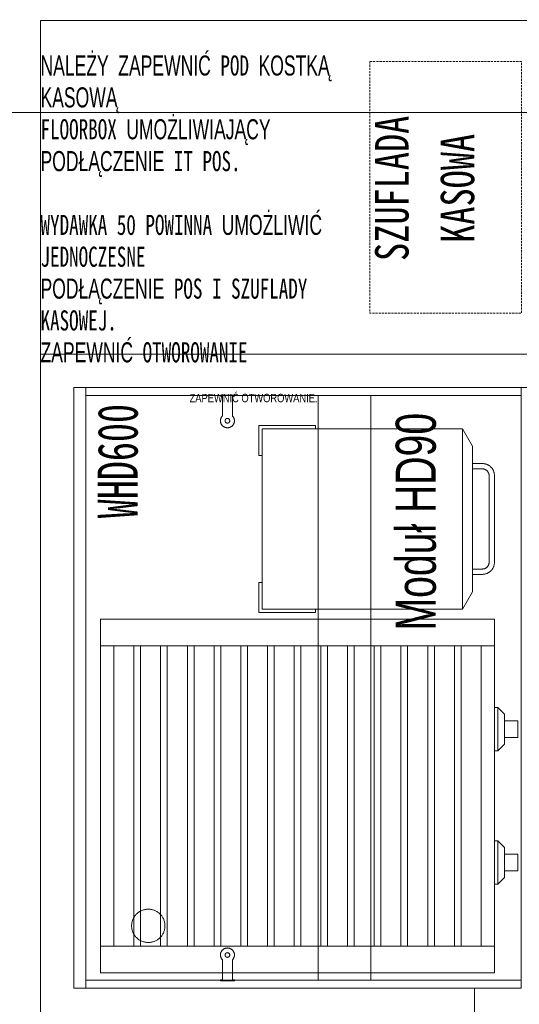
# Model space of a CAD drawing. Header units: millimetres. Extents: x -19278 to 18011, y -32369 to 41467.
# Tile 28 of 64: x -10037 to -9288, y 10281 to 11756. Entities that reach past the tile are written whole.
import ezdxf
from ezdxf.xclip import XClip

# ---------------------------------------------------------------- set-up
doc = ezdxf.new("R2010")
doc.units = ezdxf.units.MM
doc.header["$MEASUREMENT"] = 0
doc.header["$XCLIPFRAME"] = 0
doc.linetypes.add('HIDDEN2', pattern=[4.7625, 3.175, -1.5875])
doc.linetypes.add('Wipeout_Contour', pattern=[1000, 0, -1000])
doc.layers.add('2D - Rysunki i Obrazki', color=7, linetype='Continuous')
doc.layers.add('PT.A.01_1_Okna ArchiCADa', color=7, linetype='Continuous')
for name, color, linetype, lineweight, true_color in [('PT.A.01_1_MEBLE PKN_Nr_pióra__146_Nr_pióra__6', 7, 'Continuous', 18, 0x5eaeff), ('PT.A.01_1_MEBLE PKN_Nr_pióra__181_Nr_pióra__15', 7, 'Continuous', 18, 0x00c400), ('PT.A.01_1_Okna ArchiCADa_Nr_pióra__3_Nr_pióra__24', 7, 'Continuous', 18, 0xff6600), ('PT.A.01_1_Okna ArchiCADa_Nr_pióra__87_Nr_pióra__14', 7, 'Continuous', 18, 0x6a6a6a)]:
    doc.layers.add(name, color=color, linetype=linetype, lineweight=lineweight, true_color=true_color)
for name, color, linetype, lineweight in [('PT.A.01_1_Okna ArchiCADa_Nr_pióra__254', 254, 'Continuous', 18), ('PT.A.01_1_Strefy_Nr_pióra__101_Nr_pióra__252', 252, 'Continuous', 18), ('PT.A.01_1_Strefy_Nr_pióra__60_Nr_pióra__230', 230, 'Continuous', 18), ('PT.A.01_1_Wnętrze - umeblowanie_Nr_pióra__101_Nr_pióra__252', 252, 'Continuous', 18)]:
    doc.layers.add(name, color=color, linetype=linetype, lineweight=lineweight)
doc.styles.add('GENERATED_STYLE_1', font='txt')
doc.styles.add('GENERATED_STYLE_4', font='txt')

# ---------------------------------------------------------------- blocks, each defined once
blk = doc.blocks.new('Rysunek_1_1', base_point=(2114.4, 3072.6))
at = {"layer": 'PT.A.01_1_MEBLE PKN_Nr_pióra__181_Nr_pióra__15', "linetype": 'Continuous'}
for p, q in [((-9736, 11193.7), (-9733, 11193.7)), ((-9736, 11192.2), (-9736, 11193.7)), ((-9736, 11193.7), (-9733, 11193.7)), ((-9736, 11192.2), (-9736, 11193.7)), ((-9733, 11192.2), (-9736, 11192.2)), ((-9733, 11192.2), (-9736, 11192.2)), ((-9733, 11190.7), (-9733, 11193.7)), ((-9733, 11193.7), (-9718, 11193.7)), ((-9733, 11190.7), (-9733, 11193.7)), ((-9733, 11193.7), (-9718, 11193.7)), ((-9733, 11162.5), (-9733, 11190.7)), ((-9733, 11162.5), (-9733, 11190.7)), ((-9718, 11193.7), (-9718, 11190.7)), ((-9718, 11193.7), (-9715, 11193.7)), ((-9718, 11193.7), (-9718, 11190.7)), ((-9718, 11193.7), (-9715, 11193.7)), ((-9715, 11192.2), (-9718, 11192.2)), ((-9715, 11192.2), (-9718, 11192.2)), ((-9718, 11190.7), (-9718, 11162.5)), ((-9718, 11190.7), (-9718, 11162.5)), ((-9715, 11192.2), (-9715, 11193.7)), ((-9715, 11192.2), (-9715, 11193.7)), ((-9915.5, 10818.1), (-9915.5, 10858.1)), ((-9915.5, 10858.1), (-9325.5, 10858.1)), ((-9915.5, 10818.1), (-9915.5, 10858.1)), ((-9915.5, 10858.1), (-9325.5, 10858.1)), ((-9325.5, 10818.1), (-9325.5, 10858.1)), ((-9325.5, 10818.1), (-9325.5, 10858.1)), ((-9325.5, 10818.1), (-9915.5, 10818.1)), ((-9915.5, 10368.1), (-9915.5, 10818.1)), ((-9325.5, 10818.1), (-9915.5, 10818.1)), ((-9915.5, 10368.1), (-9915.5, 10818.1)), ((-9895.5, 10368.1), (-9895.5, 10818.1)), ((-9895.5, 10368.1), (-9895.5, 10818.1)), ((-9865.5, 10818.1), (-9865.5, 10368.1)), ((-9865.5, 10818.1), (-9865.5, 10368.1)), ((-9855.5, 10368.1), (-9855.5, 10818.1)), ((-9855.5, 10368.1), (-9855.5, 10818.1)), ((-9825.5, 10818.1), (-9825.5, 10368.1)), ((-9825.5, 10818.1), (-9825.5, 10368.1)), ((-9815.5, 10368.1), (-9815.5, 10818.1)), ((-9815.5, 10368.1), (-9815.5, 10818.1)), ((-9785.5, 10818.1), (-9785.5, 10368.1)), ((-9785.5, 10818.1), (-9785.5, 10368.1)), ((-9775.5, 10368.1), (-9775.5, 10818.1)), ((-9775.5, 10368.1), (-9775.5, 10818.1)), ((-9745.5, 10818.1), (-9745.5, 10368.1)), ((-9745.5, 10818.1), (-9745.5, 10368.1)), ((-9735.5, 10368.1), (-9735.5, 10818.1)), ((-9735.5, 10368.1), (-9735.5, 10818.1)), ((-9705.5, 10818.1), (-9705.5, 10368.1)), ((-9705.5, 10818.1), (-9705.5, 10368.1)), ((-9695.5, 10368.1), (-9695.5, 10818.1)), ((-9695.5, 10368.1), (-9695.5, 10818.1)), ((-9665.5, 10818.1), (-9665.5, 10368.1)), ((-9665.5, 10818.1), (-9665.5, 10368.1)), ((-9655.5, 10368.1), (-9655.5, 10818.1)), ((-9655.5, 10368.1), (-9655.5, 10818.1)), ((-9625.5, 10818.1), (-9625.5, 10368.1)), ((-9625.5, 10818.1), (-9625.5, 10368.1)), ((-9615.5, 10368.1), (-9615.5, 10818.1)), ((-9615.5, 10368.1), (-9615.5, 10818.1)), ((-9585.5, 10818.1), (-9585.5, 10368.1)), ((-9585.5, 10818.1), (-9585.5, 10368.1)), ((-9575.5, 10368.1), (-9575.5, 10818.1)), ((-9575.5, 10368.1), (-9575.5, 10818.1)), ((-9545.5, 10818.1), (-9545.5, 10368.1)), ((-9545.5, 10818.1), (-9545.5, 10368.1)), ((-9535.5, 10368.1), (-9535.5, 10818.1)), ((-9535.5, 10368.1), (-9535.5, 10818.1)), ((-9505.5, 10818.1), (-9505.5, 10368.1)), ((-9505.5, 10818.1), (-9505.5, 10368.1)), ((-9495.5, 10368.1), (-9495.5, 10818.1)), ((-9495.5, 10368.1), (-9495.5, 10818.1)), ((-9465.5, 10818.1), (-9465.5, 10368.1)), ((-9465.5, 10818.1), (-9465.5, 10368.1)), ((-9455.5, 10368.1), (-9455.5, 10818.1)), ((-9455.5, 10368.1), (-9455.5, 10818.1)), ((-9425.5, 10818.1), (-9425.5, 10368.1)), ((-9425.5, 10818.1), (-9425.5, 10368.1)), ((-9415.5, 10368.1), (-9415.5, 10818.1)), ((-9415.5, 10368.1), (-9415.5, 10818.1)), ((-9385.5, 10818.1), (-9385.5, 10368.1)), ((-9385.5, 10818.1), (-9385.5, 10368.1)), ((-9375.5, 10368.1), (-9375.5, 10818.1)), ((-9375.5, 10368.1), (-9375.5, 10818.1)), ((-9345.5, 10818.1), (-9345.5, 10368.1)), ((-9345.5, 10818.1), (-9345.5, 10368.1)), ((-9325.5, 10818.1), (-9325.5, 10368.1)), ((-9325.5, 10818.1), (-9325.5, 10368.1)), ((-9325.5, 10368.1), (-9915.5, 10368.1)), ((-9915.5, 10368.1), (-9915.5, 10328.1)), ((-9325.5, 10368.1), (-9915.5, 10368.1)), ((-9915.5, 10368.1), (-9915.5, 10328.1)), ((-9865.5, 10368.1), (-9895.5, 10368.1)), ((-9865.5, 10368.1), (-9895.5, 10368.1)), ((-9825.5, 10368.1), (-9855.5, 10368.1)), ((-9825.5, 10368.1), (-9855.5, 10368.1)), ((-9785.5, 10368.1), (-9815.5, 10368.1)), ((-9785.5, 10368.1), (-9815.5, 10368.1)), ((-9745.5, 10368.1), (-9775.5, 10368.1)), ((-9745.5, 10368.1), (-9775.5, 10368.1)), ((-9705.5, 10368.1), (-9735.5, 10368.1)), ((-9705.5, 10368.1), (-9735.5, 10368.1)), ((-9665.5, 10368.1), (-9695.5, 10368.1)), ((-9665.5, 10368.1), (-9695.5, 10368.1)), ((-9625.5, 10368.1), (-9655.5, 10368.1)), ((-9625.5, 10368.1), (-9655.5, 10368.1)), ((-9585.5, 10368.1), (-9615.5, 10368.1)), ((-9585.5, 10368.1), (-9615.5, 10368.1)), ((-9545.5, 10368.1), (-9575.5, 10368.1)), ((-9545.5, 10368.1), (-9575.5, 10368.1)), ((-9505.5, 10368.1), (-9535.5, 10368.1)), ((-9505.5, 10368.1), (-9535.5, 10368.1)), ((-9465.5, 10368.1), (-9495.5, 10368.1)), ((-9465.5, 10368.1), (-9495.5, 10368.1)), ((-9425.5, 10368.1), (-9455.5, 10368.1)), ((-9425.5, 10368.1), (-9455.5, 10368.1)), ((-9385.5, 10368.1), (-9415.5, 10368.1)), ((-9385.5, 10368.1), (-9415.5, 10368.1)), ((-9345.5, 10368.1), (-9375.5, 10368.1)), ((-9345.5, 10368.1), (-9375.5, 10368.1)), ((-9325.5, 10368.1), (-9325.5, 10328.1)), ((-9325.5, 10368.1), (-9325.5, 10328.1)), ((-9733, 10319.2), (-9733, 10347.3)), ((-9733, 10319.2), (-9733, 10347.3)), ((-9718, 10347.3), (-9718, 10319.2)), ((-9718, 10347.3), (-9718, 10319.2)), ((-9915.5, 10328.1), (-9325.5, 10328.1)), ((-9915.5, 10328.1), (-9325.5, 10328.1)), ((-9736, 10317.7), (-9733, 10317.7)), ((-9736, 10317.7), (-9736, 10316.2)), ((-9736, 10317.7), (-9733, 10317.7)), ((-9736, 10317.7), (-9736, 10316.2)), ((-9733, 10316.2), (-9736, 10316.2)), ((-9733, 10316.2), (-9736, 10316.2)), ((-9733, 10316.2), (-9733, 10319.2)), ((-9733, 10316.2), (-9733, 10319.2)), ((-9718, 10316.2), (-9733, 10316.2)), ((-9718, 10316.2), (-9733, 10316.2)), ((-9718, 10319.2), (-9718, 10316.2)), ((-9718, 10319.2), (-9718, 10316.2)), ((-9718, 10317.7), (-9715, 10317.7)), ((-9718, 10317.7), (-9715, 10317.7)), ((-9715, 10316.2), (-9718, 10316.2)), ((-9715, 10316.2), (-9718, 10316.2)), ((-9715, 10317.7), (-9715, 10316.2)), ((-9715, 10317.7), (-9715, 10316.2))]:
    blk.add_line(p, q, dxfattribs=at)
at = {"layer": 'PT.A.01_1_MEBLE PKN_Nr_pióra__181_Nr_pióra__15', "linetype": 'Continuous', "flags": 128}
for points in [[(-10005.5, 11254.9), (-9149.5, 11254.9), (-9149.5, 11204.9), (-9955.5, 11204.9), (-9955.5, 10304.9), (-9355.5, 10304.9), (-9355.5, 9354.9), (-9655.5, 9355), (-9655.5, 10255.1), (-10005.5, 10255)], [(-10005.5, 11254.9), (-9149.5, 11254.9), (-9149.5, 11204.9), (-9955.5, 11204.9), (-9955.5, 10304.9), (-9355.5, 10304.9), (-9355.5, 9354.9), (-9655.5, 9355), (-9655.5, 10255.1), (-10005.5, 10255)], [(-9955.5, 10304.9), (-9955.5, 11204.9), (-9285.5, 11204.9), (-9285.5, 10304.9)], [(-9955.5, 10304.9), (-9955.5, 11204.9), (-9937.5, 11204.9), (-9937.5, 10304.9)], [(-9955.5, 10304.9), (-9955.5, 11204.9), (-9285.5, 11204.9), (-9285.5, 10304.9)], [(-9955.5, 10304.9), (-9955.5, 11204.9), (-9937.5, 11204.9), (-9937.5, 10304.9)], [(-9285.5, 11192.9), (-9285.5, 11204.9), (-9937.5, 11204.9), (-9937.5, 11192.9)], [(-9285.5, 11192.9), (-9285.5, 11204.9), (-9937.5, 11204.9), (-9937.5, 11192.9)], [(-9510.5, 10316.9), (-9510.5, 11192.9), (-9589.6, 11192.9), (-9589.6, 10316.9)], [(-9510.5, 10316.9), (-9510.5, 11192.9), (-9589.6, 11192.9), (-9589.6, 10316.9)], [(-9593.5, 11143.1), (-9593.5, 11148.1), (-9678.5, 11148.1), (-9678.5, 11103.1), (-9673.5, 11103.1), (-9673.5, 11143.1)], [(-9593.5, 11143.1), (-9593.5, 11148.1), (-9678.5, 11148.1), (-9678.5, 11103.1), (-9673.5, 11103.1), (-9673.5, 11143.1)], [(-9673.5, 10873.1), (-9673.5, 11143.1), (-9373.5, 11143.1), (-9373.5, 10873.1)], [(-9673.5, 10873.1), (-9673.5, 11143.1), (-9373.5, 11143.1), (-9373.5, 10873.1)], [(-9593.5, 10873.1), (-9593.5, 10868.1), (-9678.5, 10868.1), (-9678.5, 10913.1), (-9673.5, 10913.1), (-9673.5, 10873.1)], [(-9593.5, 10873.1), (-9593.5, 10868.1), (-9678.5, 10868.1), (-9678.5, 10913.1), (-9673.5, 10913.1), (-9673.5, 10873.1)], [(-9325.5, 10660.6), (-9325.5, 10725.6), (-9320.5, 10725.6), (-9320.5, 10660.6)], [(-9325.5, 10660.6), (-9325.5, 10725.6), (-9320.5, 10725.6), (-9320.5, 10660.6)], [(-9320.5, 10660.6), (-9320.5, 10725.6), (-9310.5, 10715.6), (-9310.5, 10670.6)], [(-9320.5, 10660.6), (-9320.5, 10725.6), (-9310.5, 10715.6), (-9310.5, 10670.6)], [(-9310.5, 10680.6), (-9310.5, 10705.6), (-9290.5, 10705.6), (-9290.5, 10680.6)], [(-9310.5, 10680.6), (-9310.5, 10705.6), (-9290.5, 10705.6), (-9290.5, 10680.6)], [(-9325.5, 10460.6), (-9325.5, 10525.6), (-9320.5, 10525.6), (-9320.5, 10460.6)], [(-9325.5, 10460.6), (-9325.5, 10525.6), (-9320.5, 10525.6), (-9320.5, 10460.6)], [(-9320.5, 10460.6), (-9320.5, 10525.6), (-9310.5, 10515.6), (-9310.5, 10470.6)], [(-9320.5, 10460.6), (-9320.5, 10525.6), (-9310.5, 10515.6), (-9310.5, 10470.6)], [(-9310.5, 10480.6), (-9310.5, 10505.6), (-9290.5, 10505.6), (-9290.5, 10480.6)], [(-9310.5, 10480.6), (-9310.5, 10505.6), (-9290.5, 10505.6), (-9290.5, 10480.6)], [(-9285.5, 10316.9), (-9285.5, 10304.9), (-9937.5, 10304.9), (-9937.5, 10316.9)], [(-9285.5, 10316.9), (-9285.5, 10304.9), (-9937.5, 10304.9), (-9937.5, 10316.9)]]:
    blk.add_lwpolyline(points, close=True, dxfattribs=at)
blk.add_lwpolyline([(-9373.5, 10873.1), (-9358.5, 10899), (-9358.5, 11117.1), (-9373.5, 11143.1)], dxfattribs=at)
blk.add_lwpolyline([(-9373.5, 10873.1), (-9358.5, 10899), (-9358.5, 11117.1), (-9373.5, 11143.1)], dxfattribs=at)
for points in [[(-9358.5, 11091.1), (-9343.5, 11091.1, -0.414214), (-9325.5, 11073.1), (-9325.5, 10943.1, -0.414214), (-9343.5, 10925.1), (-9358.5, 10925.1)], [(-9358.5, 11091.1), (-9343.5, 11091.1, -0.414214), (-9325.5, 11073.1), (-9325.5, 10943.1, -0.414214), (-9343.5, 10925.1), (-9358.5, 10925.1)], [(-9358.5, 11083.1), (-9343.5, 11083.1, -0.414214), (-9333.5, 11073.1), (-9333.5, 10943.1, -0.414214), (-9343.5, 10933.1), (-9358.5, 10933.1)], [(-9358.5, 11083.1), (-9343.5, 11083.1, -0.414214), (-9333.5, 11073.1), (-9333.5, 10943.1, -0.414214), (-9343.5, 10933.1), (-9358.5, 10933.1)]]:
    blk.add_lwpolyline(points, format="xyb", dxfattribs=at)
at = {"layer": 'PT.A.01_1_MEBLE PKN_Nr_pióra__181_Nr_pióra__15', "linetype": 'Continuous'}
for centre, radius in [((-9725.5, 11155.2), 3.5), ((-9725.5, 11155.2), 3.5), ((-9844, 10398.4), 25), ((-9844, 10398.4), 25), ((-9725.5, 10354.7), 3.5), ((-9725.5, 10354.7), 3.5)]:
    blk.add_circle(centre, radius, dxfattribs=at)
for centre, start, end in [((-9725.5, 11155.2), 135.5847, 44.4153), ((-9725.5, 11155.2), 135.5847, 44.4153), ((-9725.5, 10354.7), 315.5847, 224.4153), ((-9725.5, 10354.7), 315.5847, 224.4153)]:
    blk.add_arc(centre, 10.5, start, end, dxfattribs=at)
at = {"layer": 'PT.A.01_1_Okna ArchiCADa_Nr_pióra__3_Nr_pióra__24', "linetype": 'Continuous'}
for p, q in [((-9336.4, 11617), (-10506.4, 11617)), ((-8306.4, 11617), (-9326.4, 11617))]:
    blk.add_line(p, q, dxfattribs=at)
at = {"layer": 'PT.A.01_1_Strefy_Nr_pióra__101_Nr_pióra__252', "linetype": 'Continuous', "insert": (-9590.5, 11182.9), "char_height": 12.5, "attachment_point": 9, "style": 'GENERATED_STYLE_4'}
blk.add_mtext('\\A1;{\\W0.800000x;\\fArial|b0|i0|c238|p38;ZAPEWNIĆ OTWOROWANIE.}', dxfattribs=at)
at = {"layer": 'PT.A.01_1_Strefy_Nr_pióra__60_Nr_pióra__230', "linetype": 'Continuous', "char_height": 60, "rotation": 90}
for s, insert, attachment_point, style in [('\\A1;{\\W0.700000x;\\fMS Gothic|b0|i0|c238|p49;WHD600}', (-9859, 11094.7), 8, 'GENERATED_STYLE_1'), ('\\A1;{\\W0.700000x;\\fArial|b0|i0|c238|p38;Moduł HD90}', (-9412.5, 11167), 9, 'GENERATED_STYLE_4')]:
    blk.add_mtext(s, dxfattribs=dict(at, insert=insert, attachment_point=attachment_point, style=style))
at = {"color": 254, "linetype": 'Wipeout_Contour', "lineweight": 0, "ltscale": 61390.850229}
blk.add_wipeout([(-10486.4, 11617), (-9306.4, 11617), (-9306.4, 11827), (-10486.4, 11827)], dxfattribs=at).dxf.layer = 'PT.A.01_1_Okna ArchiCADa'
at = {"layer": 'PT.A.01_1_Okna ArchiCADa_Nr_pióra__254', "linetype": 'Wipeout_Contour'}
for p, q in [((-9306.4, 11617), (-9306.4, 11827)), ((-10486.4, 11617), (-9306.4, 11617))]:
    blk.add_line(p, q, dxfattribs=at)
at = {"layer": 'PT.A.01_1_Okna ArchiCADa_Nr_pióra__87_Nr_pióra__14', "linetype": 'Continuous'}
blk.add_line((-9306.4, 11617), (-10486.4, 11617), dxfattribs=at)
at = {"layer": 'PT.A.01_1_Wnętrze - umeblowanie_Nr_pióra__101_Nr_pióra__252', "linetype": 'Continuous', "insert": (-10005.5, 11242.3), "char_height": 30, "width": 490.863, "attachment_point": 7, "line_spacing_factor": 0.954884, "style": 'GENERATED_STYLE_1'}
blk.add_mtext('\\A1;{\\W0.700000x;\\fMS Gothic|b0|i0|c238|p49;NALEŻY ZAPEWNIĆ POD KOSTKĄ KASOWĄ \\P\\fMS Gothic|b0|i0|c238|p49;FLOORBOX UMOŻLIWIAJĄCY PODŁĄCZENIE \\fMS Gothic|b0|i0|c238|p49;IT POS.\\P\\fMS Gothic|b0|i0|c238|p49;\\P\\fMS Gothic|b0|i0|c238|p49;WYDAWKA 50 POWINNA UMOŻLIWIĆ \\fMS Gothic|b0|i0|c238|p49;JEDNOCZESNE\\P\\fMS Gothic|b0|i0|c238|p49;PODŁĄCZENIE POS I SZUFLADY KASOWEJ.\\P\\fMS Gothic|b0|i0|c238|p49;ZAPEWNIĆ OTWOROWANIE}', dxfattribs=at)
at = {"color": 254, "linetype": 'Wipeout_Contour', "lineweight": 0, "ltscale": 59931.304471}
blk.add_wipeout([(-9356.4, 11827), (-9356.4, 11617), (-9306.4, 11617), (-9306.4, 11827)], dxfattribs=at).dxf.layer = 'PT.A.01_1_Okna ArchiCADa'
at = {"layer": 'PT.A.01_1_Okna ArchiCADa_Nr_pióra__254', "linetype": 'Wipeout_Contour'}
for p, q in [((-9356.4, 11827), (-9356.4, 11617)), ((-9306.4, 11617), (-9306.4, 11827)), ((-9356.4, 11617), (-9306.4, 11617))]:
    blk.add_line(p, q, dxfattribs=at)
at = {"layer": 'PT.A.01_1_Wnętrze - umeblowanie_Nr_pióra__101_Nr_pióra__252', "linetype": 'Continuous', "insert": (-9355, 11503.5), "char_height": 50, "width": 274.669, "attachment_point": 8, "rotation": 90, "line_spacing_factor": 1.180655, "style": 'GENERATED_STYLE_1'}
blk.add_mtext('\\A1;{\\W0.800000x;\\fMS Gothic|b0|i0|c238|p49;SZUFLADA \\P\\fMS Gothic|b0|i0|c238|p49;KASOWA}', dxfattribs=at)
at = {"color": 254, "linetype": 'Wipeout_Contour', "lineweight": 0, "ltscale": 117606.502006}
blk.add_wipeout([(-9306.4, 11617), (-8276.4, 11617), (-8276.4, 11827), (-8560.9, 11827), (-8560.9, 11802), (-9071.9, 11802), (-9071.9, 11827), (-9306.4, 11827)], dxfattribs=at).dxf.layer = 'PT.A.01_1_Okna ArchiCADa'
at = {"layer": 'PT.A.01_1_MEBLE PKN_Nr_pióra__146_Nr_pióra__6', "linetype": 'Continuous', "flags": 128}
blk.add_lwpolyline([(-10005.5, 11254.9), (-10005.5, 11754.9), (-9149.5, 11754.9), (-9149.5, 11254.9)], close=True, dxfattribs=at)
at = {"layer": 'PT.A.01_1_MEBLE PKN_Nr_pióra__146_Nr_pióra__6', "linetype": 'HIDDEN2', "flags": 128}
blk.add_lwpolyline([(-9512.2, 11693.6), (-9512.2, 11316.4), (-9285.2, 11316.4), (-9285.2, 11693.6)], close=True, dxfattribs=at)
at = {"layer": 'PT.A.01_1_MEBLE PKN_Nr_pióra__181_Nr_pióra__15', "linetype": 'Continuous', "flags": 128}
blk.add_lwpolyline([(-10005.5, 11254.9), (-10005.5, 11754.9), (-9149.5, 11754.9), (-9149.5, 11254.9)], close=True, dxfattribs=at)
at = {"layer": 'PT.A.01_1_MEBLE PKN_Nr_pióra__181_Nr_pióra__15', "linetype": 'HIDDEN2', "flags": 128}
blk.add_lwpolyline([(-9512.2, 11693.6), (-9512.2, 11316.4), (-9285.2, 11316.4), (-9285.2, 11693.6)], close=True, dxfattribs=at)
at = {"layer": 'PT.A.01_1_Okna ArchiCADa_Nr_pióra__254', "linetype": 'Wipeout_Contour'}
for p, q in [((-9306.4, 11827), (-9306.4, 11617)), ((-9306.4, 11617), (-8276.4, 11617))]:
    blk.add_line(p, q, dxfattribs=at)
at = {"layer": 'PT.A.01_1_Okna ArchiCADa_Nr_pióra__87_Nr_pióra__14', "linetype": 'Continuous'}
for p, q in [((-9306.4, 11617), (-9356.4, 11617)), ((-8276.4, 11617), (-9306.4, 11617))]:
    blk.add_line(p, q, dxfattribs=at)

msp = doc.modelspace()

# ---------------------------------------------------------------- block references
at = {"layer": '2D - Rysunki i Obrazki', "color": 151, "linetype": 'Continuous', "lineweight": 13, "true_color": 0x80c2ff}
ref = msp.add_blockref('Rysunek_1_1', (2114.4, 3072.6), dxfattribs=at)
XClip(ref).set_block_clipping_path([(-11177.5234049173, -36557.2258517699), (29952.3944637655, -28108.1790241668), (15406.2423630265, 42702.4169420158), (-25723.6755056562, 34253.3701144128)])

doc.saveas('drawing.dxf')
